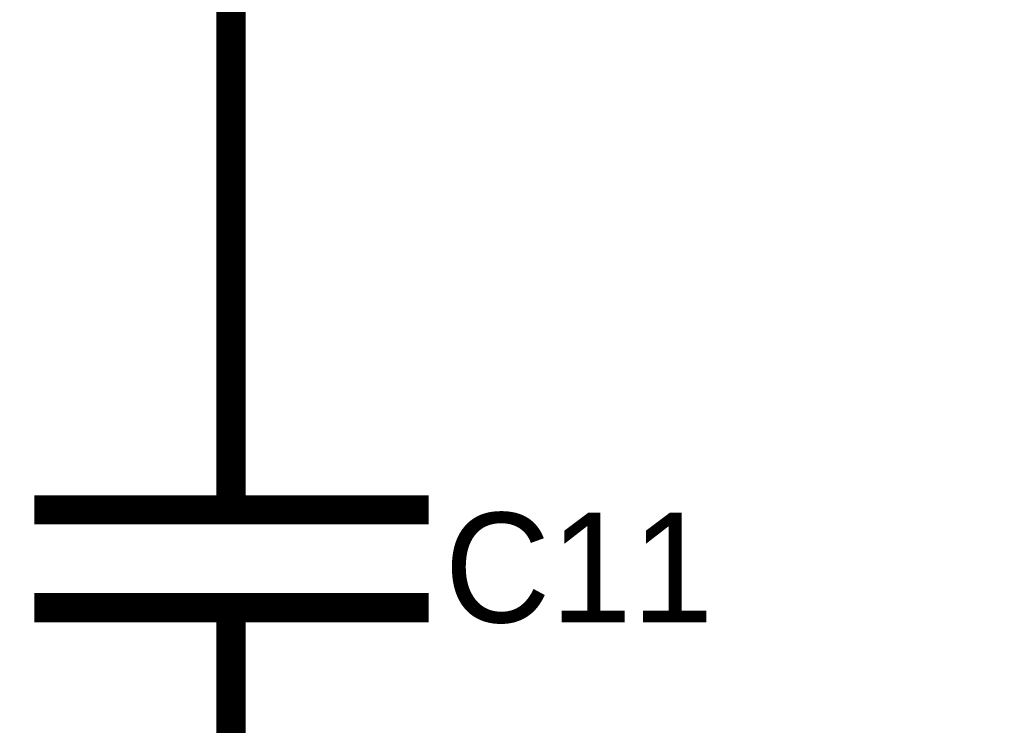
# Model space of a CAD drawing. Header units: inches. Extents: x 0 to 17, y 0 to 11.
# Tile 22 of 114: x 1.065 to 1.464, y 7.932 to 8.218. Entities that reach past the tile are written whole.
import ezdxf

# ---------------------------------------------------------------- set-up
doc = ezdxf.new("R2010")
doc.units = ezdxf.units.IN
doc.header["$MEASUREMENT"] = 0
doc.layers.add('Sheet', color=255, linetype='Continuous')

msp = doc.modelspace()

# ---------------------------------------------------------------- linework, layer by layer
at = {"layer": 'Sheet'}
for points in [[(1.95056, 8.14969, 0.0118, 0.0118, 0), (1.95056, 8.25, 0.0118, 0.0118, 0), (1.55054, 8.25, 0.0118, 0.0118, 0), (1.15051, 8.25, 0.0118, 0.0118, 0), (1.15051, 8.14969, 0.0118, 0.0118, 0)], [(1.15051, 8.04978, 0.0118, 0.0118, 0), (1.15051, 8.14969, 0.0118, 0.0118, 0)], [(1.15051, 8.04978, 0.0118, 0.0118, 0), (1.15051, 8.01964, 0.0118, 0.0118, 0)], [(1.07083, 8.01964, 0.0118, 0.0118, 0), (1.2306, 8.01964, 0.0118, 0.0118, 0)], [(1.07083, 7.98, 0.0118, 0.0118, 0), (1.2306, 7.98, 0.0118, 0.0118, 0)], [(1.15051, 7.94986, 0.0118, 0.0118, 0), (1.15051, 7.98, 0.0118, 0.0118, 0)], [(1.15051, 7.94986, 0.0118, 0.0118, 0), (1.15051, 7.84995, 0.0118, 0.0118, 0)]]:
    msp.add_lwpolyline(points, format="xyseb", dxfattribs=at)

# ---------------------------------------------------------------- texts
msp.add_text('C11', height=0.044406, dxfattribs=at).set_placement((1.23694, 7.97405))

doc.saveas('drawing.dxf')
